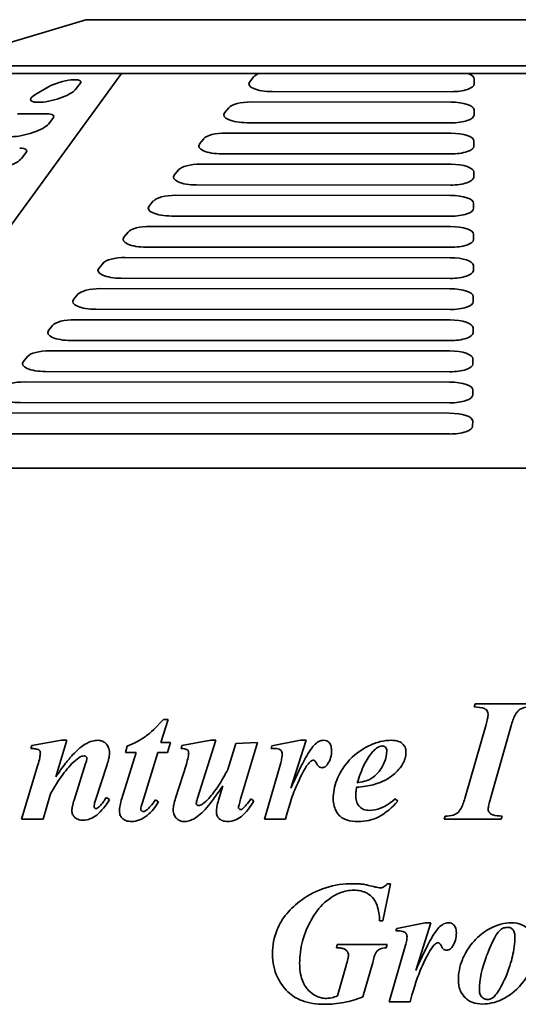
# Model space of a CAD drawing. Header units: millimetres. Extents: x 202 to 638, y 164 to 430.
# Tile 4 of 9: x 356 to 421, y 302 to 430. Entities that reach past the tile are written whole.
import ezdxf

# ---------------------------------------------------------------- set-up
doc = ezdxf.new("R2010")
doc.units = ezdxf.units.MM
doc.header["$LTSCALE"] = 2
doc.layers.add('Krawędzie widoczne(ISO)', color=7, linetype='Continuous', lineweight=35, true_color=0x262659)

msp = doc.modelspace()

# ---------------------------------------------------------------- linework, layer by layer
at = {"layer": 'Krawędzie widoczne(ISO)'}
for p, q in [((345, 423.9), (365, 429.9)), ((475, 429.9), (365, 429.9)), ((345, 423.9), (495, 423.9)), ((369.65, 422.9), (332.19, 371.6)), ((495, 422.9), (345, 422.9)), ((386.32, 421.82), (386.86, 422.5)), ((358.58, 420.28), (360.16, 421.17)), ((364.25, 421.6), (363.62, 420.79)), ((415.5, 422.22), (415.5, 421.55)), ((412.49, 420.54), (389.21, 420.55)), ((358.86, 419.16), (358.74, 419.16)), ((386.49, 419.2), (412.49, 419.19)), ((356.11, 417.67), (359.89, 417.67)), ((383.04, 417.78), (383.59, 418.46)), ((415.48, 418.17), (415.48, 417.5)), ((360.7, 417.07), (360.12, 416.32)), ((412.47, 416.49), (385.93, 416.5)), ((383.22, 415.16), (412.47, 415.14)), ((379.77, 413.74), (380.32, 414.41)), ((415.46, 414.13), (415.46, 413.46)), ((357.21, 412.6), (356.63, 411.85)), ((412.46, 412.45), (382.66, 412.46)), ((379.94, 411.11), (412.45, 411.1)), ((376.5, 409.7), (377.04, 410.37)), ((415.45, 410.08), (415.44, 409.41)), ((412.44, 408.4), (379.39, 408.42)), ((376.67, 407.07), (412.43, 407.05)), ((373.23, 405.65), (373.77, 406.33)), ((415.43, 406.04), (415.42, 405.37)), ((412.42, 404.36), (376.12, 404.37)), ((369.95, 401.61), (370.5, 402.28)), ((373.4, 403.03), (412.41, 403.01)), ((415.41, 401.99), (415.41, 401.32)), ((412.4, 400.31), (372.84, 400.33)), ((366.68, 397.57), (367.23, 398.24)), ((370.12, 398.98), (412.39, 398.96)), ((415.39, 397.95), (415.39, 397.28)), ((412.38, 396.27), (369.57, 396.29)), ((366.85, 394.94), (412.38, 394.92)), ((363.41, 393.52), (363.95, 394.2)), ((415.37, 393.91), (415.37, 393.23)), ((412.36, 392.22), (366.3, 392.25)), ((363.58, 390.9), (412.36, 390.87)), ((360.13, 389.48), (360.68, 390.15)), ((415.35, 389.86), (415.35, 389.19)), ((412.35, 388.18), (363.02, 388.2)), ((360.31, 386.86), (412.34, 386.83)), ((356.86, 385.44), (357.41, 386.11)), ((415.33, 385.82), (415.33, 385.14)), ((412.33, 384.13), (359.75, 384.16)), ((357.03, 382.81), (412.32, 382.78)), ((415.32, 381.77), (415.31, 381.1)), ((412.31, 380.09), (356.48, 380.12)), ((353.76, 378.77), (412.3, 378.74)), ((415.3, 377.73), (415.29, 377.05)), ((412.29, 376.04), (353.21, 376.07)), ((507.81, 371.6), (332.19, 371.6)), ((415.62, 340.97), (415.49, 340.56)), ((422.96, 340.97), (415.62, 340.97)), ((374.75, 335.92), (375.69, 338.93)), ((375.69, 338.93), (375.09, 338.93)), ((417.04, 338.27), (414.28, 328.66)), ((417.63, 328.66), (420.36, 338.27)), ((357.98, 335.56), (357.86, 335.14)), ((361.82, 336.22), (357.98, 335.56)), ((361.08, 331.48), (362.52, 336.22)), ((362.52, 336.22), (361.82, 336.22)), ((370.35, 335.46), (370.14, 334.64)), ((375.99, 335.92), (374.75, 335.92)), ((375.61, 334.64), (375.99, 335.92)), ((377.49, 335.56), (377.39, 335.14)), ((381.23, 336.22), (377.49, 335.56)), ((379.53, 328.71), (381.89, 336.22)), ((381.89, 336.22), (381.23, 336.22)), ((384.51, 335.82), (383.47, 332.44)), ((387.32, 335.92), (384.51, 335.82)), ((385.12, 328.56), (387.32, 335.92)), ((389.2, 335.49), (389.1, 335.17)), ((392.9, 336.22), (389.2, 335.49)), ((391.67, 330.01), (393.63, 336.22)), ((393.63, 336.22), (392.9, 336.22)), ((371.55, 334.64), (369.67, 328.65)), ((370.14, 334.64), (371.55, 334.64)), ((372.35, 328.15), (374.36, 334.64)), ((374.36, 334.64), (375.61, 334.64)), ((358.77, 333.05), (356.62, 325.97)), ((364.97, 333.2), (363.46, 328.45)), ((366.25, 328.42), (367.76, 333.07)), ((378.07, 333.12), (376.67, 328.7)), ((390.34, 333.29), (388.23, 325.97)), ((382.81, 330.3), (382.26, 328.43)), ((359.45, 325.97), (360.41, 329.25)), ((368.08, 328.53), (367.66, 328.77)), ((374.43, 328.22), (374.04, 328.47)), ((386.84, 328.34), (386.46, 328.6)), ((405.57, 328.32), (405.24, 328.6)), ((356.62, 325.97), (359.45, 325.97)), ((388.23, 325.97), (390.94, 325.97)), ((411.71, 326.37), (411.59, 325.97)), ((411.59, 325.97), (419.02, 325.97)), ((419.02, 325.97), (419.13, 326.37)), ((403.6, 312.77), (404.62, 317.58)), ((404.62, 317.58), (404.22, 317.58)), ((403.2, 312.77), (403.6, 312.77)), ((409.12, 312.5), (405.42, 311.76)), ((407.9, 306.28), (409.86, 312.5)), ((409.86, 312.5), (409.12, 312.5)), ((405.42, 311.76), (405.32, 311.44)), ((397.7, 309.66), (397.59, 309.25)), ((404.16, 309.66), (397.7, 309.66)), ((404.05, 309.25), (404.16, 309.66)), ((406.56, 309.57), (404.45, 302.24)), ((401, 302.87), (402.3, 307.34)), ((398.85, 306.96), (397.73, 302.99)), ((404.45, 302.24), (407.16, 302.24))]:
    msp.add_line(p, q, dxfattribs=at)
for centre, major_axis, ratio, start_param, end_param in [((389.76, 422.23), (-3, 0), 0.337073, 5.56226, 6.01682), ((412.5, 422.22), (3, 0), 0.337073, 6.281648, 7.019736), ((361.92, 421.17), (2.41, 0.68), 0.263396, 5.937151, 8.602068), ((389.21, 421.56), (-3, 0), 0.337073, 6.01682, 7.852444), ((412.5, 421.55), (3, 0), 0.337073, 4.710851, 6.281648), ((360.7, 420.28), (-2.89, -0.82), 0.263396, 5.460475, 7.031271), ((360.83, 420.28), (2.89, 0.82), 0.263396, 3.889679, 5.937151), ((386.48, 418.19), (-3, 0), 0.337073, 4.710851, 6.01682), ((412.48, 418.18), (3, 0), 0.337073, 6.281648, 7.852444), ((357.92, 416.56), (2.89, 0.82), 0.263396, 5.937151, 7.031271), ((385.94, 417.52), (-3, 0), 0.337073, 6.01682, 7.852444), ((412.48, 417.5), (3, 0), 0.337073, 4.710851, 6.281648), ((357.33, 415.81), (2.89, 0.82), 0.263396, 3.889679, 5.937151), ((383.21, 414.15), (-3, 0), 0.337073, 4.710851, 6.01682), ((412.46, 414.13), (3, 0), 0.337073, 6.281648, 7.852444), ((382.67, 413.47), (-3, 0), 0.337073, 6.01682, 7.852444), ((412.46, 413.46), (3, 0), 0.337073, 4.710851, 6.281648), ((354.42, 412.09), (2.89, 0.82), 0.263396, 5.937151, 7.031271), ((353.84, 411.34), (2.89, 0.82), 0.263396, 3.889679, 5.937151), ((379.94, 410.1), (-3, 0), 0.337073, 4.710851, 6.01682), ((412.45, 410.09), (3, 0), 0.337073, 6.281648, 7.852444), ((379.39, 409.43), (-3, 0), 0.337073, 6.01682, 7.852444), ((412.44, 409.41), (3, 0), 0.337073, 4.710851, 6.281648), ((376.67, 406.06), (-3, 0), 0.337073, 4.710851, 6.01682), ((412.43, 406.04), (3, 0), 0.337073, 6.281648, 7.852444), ((376.12, 405.39), (-3, 0), 0.337073, 6.01682, 7.852444), ((412.42, 405.37), (3, 0), 0.337073, 4.710851, 6.281648), ((373.39, 402.02), (-3, 0), 0.337073, 4.710851, 6.01682), ((412.41, 402), (3, 0), 0.337073, 6.281648, 7.852444), ((372.85, 401.34), (-3, 0), 0.337073, 6.01682, 7.852444), ((412.41, 401.32), (3, 0), 0.337073, 4.710851, 6.281648), ((370.12, 397.97), (-3, 0), 0.337073, 4.710851, 6.01682), ((412.39, 397.95), (3, 0), 0.337073, 6.281648, 7.852444), ((369.57, 397.3), (-3, 0), 0.337073, 6.01682, 7.852444), ((412.39, 397.28), (3, 0), 0.337073, 4.710851, 6.281648), ((366.85, 393.93), (-3, 0), 0.337073, 4.710851, 6.01682), ((412.37, 393.91), (3, 0), 0.337073, 6.281648, 7.852444), ((366.3, 393.26), (-3, 0), 0.337073, 6.01682, 7.852444), ((412.37, 393.23), (3, 0), 0.337073, 4.710851, 6.281648), ((363.57, 389.89), (-3, 0), 0.337073, 4.710851, 6.01682), ((412.35, 389.86), (3, 0), 0.337073, 6.281648, 7.852444), ((363.03, 389.21), (-3, 0), 0.337073, 6.01682, 7.852444), ((412.35, 389.19), (3, 0), 0.337073, 4.710851, 6.281648), ((360.3, 385.84), (-3, 0), 0.337073, 4.710851, 6.01682), ((412.33, 385.82), (3, 0), 0.337073, 6.281648, 7.852444), ((359.76, 385.17), (-3, 0), 0.337073, 6.01682, 7.852444), ((412.33, 385.14), (3, 0), 0.337073, 4.710851, 6.281648), ((357.03, 381.8), (-3, 0), 0.337073, 4.710851, 6.01682), ((412.32, 381.77), (3, 0), 0.337073, 6.281648, 7.852444), ((356.48, 381.13), (-3, 0), 0.337073, 6.01682, 7.852444), ((412.31, 381.1), (3, 0), 0.337073, 4.710851, 6.281648), ((412.3, 377.73), (3, 0), 0.337073, 6.281648, 7.852444), ((412.29, 377.05), (3, 0), 0.337073, 4.710851, 6.281648)]:
    msp.add_ellipse(centre, major_axis=major_axis, ratio=ratio, start_param=start_param, end_param=end_param, dxfattribs=at)
for points, knots in [([(415.49, 340.56), (415.93, 340.53), (416.5, 340.48), (416.89, 340.32), (416.98, 340.27), (417.15, 340.1), (417.2, 340.03), (417.28, 339.83), (417.3, 339.72), (417.3, 339.61)], [-0.3186564, -0.3186564, -0.3186564, -0.3186564, -0.103767, -0.103767, -0.0629254, -0.0629254, -0.0340577, -0.0340577, 0, 0, 0, 0]), ([(420.36, 338.27), (420.5, 338.77), (420.68, 339.27), (421.01, 339.81), (421.12, 339.97), (421.36, 340.18), (421.53, 340.31), (422.12, 340.52), (422.47, 340.56), (422.81, 340.56)], [-0.5830742, -0.5830742, -0.5830742, -0.5830742, -0.3018578, -0.3018578, -0.1873696, -0.1873696, -0.1018811, -0.1018811, 0, 0, 0, 0]), ([(417.3, 339.61), (417.3, 339.43), (417.27, 339.22), (417.18, 338.79), (417.11, 338.52), (417.04, 338.27)], [-0.1310714, -0.1310714, -0.1310714, -0.1310714, -0.0775972, -0.0775972, 0, 0, 0, 0]), ([(375.09, 338.93), (373.78, 337.48), (373.04, 336.92), (371.97, 336.17), (371.17, 335.78), (370.35, 335.46)], [-0.3903069, -0.3903069, -0.3903069, -0.3903069, -0.2631193, -0.2631193, 0, 0, 0, 0]), ([(366.57, 336.22), (366.34, 336.22), (366.1, 336.19), (365.52, 336.03), (365.23, 335.88), (364.56, 335.54), (363.93, 335), (363.28, 334.32)], [-0.3734194, -0.3734194, -0.3734194, -0.3734194, -0.3382784, -0.3382784, -0.2831867, -0.2831867, 0, 0, 0, 0]), ([(368.06, 334.56), (368.06, 334.69), (368.05, 334.83), (368, 335.09), (367.96, 335.21), (367.83, 335.51), (367.71, 335.68), (367.42, 335.95), (367.28, 336.05), (366.94, 336.19), (366.76, 336.22), (366.57, 336.22)], [-0.2604942, -0.2604942, -0.2604942, -0.2604942, -0.2163297, -0.2163297, -0.1753634, -0.1753634, -0.109322, -0.109322, -0.0559933, -0.0559933, 0, 0, 0, 0]), ([(394.69, 335.6), (394.27, 335.16), (393.79, 334.34), (392.82, 332.56), (392.18, 331.17), (391.67, 330.01)], [-0.6048118, -0.6048118, -0.6048118, -0.6048118, -0.3801535, -0.3801535, 0, 0, 0, 0]), ([(395.94, 336.22), (395.83, 336.22), (395.72, 336.21), (395.5, 336.16), (395.4, 336.12), (395.07, 335.95), (394.86, 335.78), (394.69, 335.6)], [-0.143511, -0.143511, -0.143511, -0.143511, -0.1109006, -0.1109006, -0.0771003, -0.0771003, 0, 0, 0, 0]), ([(396.95, 334.92), (396.95, 335.05), (396.94, 335.18), (396.9, 335.42), (396.87, 335.53), (396.76, 335.79), (396.67, 335.89), (396.52, 336.04), (396.42, 336.11), (396.2, 336.2), (396.07, 336.22), (395.94, 336.22)], [-0.1455186, -0.1455186, -0.1455186, -0.1455186, -0.12344, -0.12344, -0.1042322, -0.1042322, -0.073926, -0.073926, -0.0392503, -0.0392503, 0, 0, 0, 0]), ([(404.75, 336.22), (404.25, 336.22), (403.76, 336.16), (402.78, 335.92), (402.29, 335.74), (401.14, 335.19), (400.18, 334.62), (398.37, 332.69), (397.88, 331.66), (397.33, 330.24), (397.16, 329.43), (397.16, 328.59)], [-0.9215695, -0.9215695, -0.9215695, -0.9215695, -0.7916345, -0.7916345, -0.6548709, -0.6548709, -0.458007, -0.458007, -0.2515994, -0.2515994, 0, 0, 0, 0]), ([(402.33, 334.75), (402.47, 334.91), (402.63, 335.06), (402.92, 335.28), (403.06, 335.37), (403.32, 335.47), (403.42, 335.49), (403.52, 335.49)], [-0.1423145, -0.1423145, -0.1423145, -0.1423145, -0.0802018, -0.0802018, -0.0313053, -0.0313053, 0, 0, 0, 0]), ([(403.52, 335.49), (403.61, 335.49), (403.69, 335.47), (403.85, 335.41), (403.91, 335.37), (403.99, 335.28), (404.05, 335.22), (404.12, 335.03), (404.13, 334.93), (404.13, 334.83)], [-0.1599374, -0.1599374, -0.1599374, -0.1599374, -0.106922, -0.106922, -0.0608274, -0.0608274, -0.0303321, -0.0303321, 0, 0, 0, 0]), ([(406.63, 334.67), (406.63, 334.78), (406.62, 334.89), (406.58, 335.11), (406.55, 335.21), (406.42, 335.49), (406.31, 335.64), (406.08, 335.85), (405.93, 335.98), (405.37, 336.19), (405.05, 336.22), (404.75, 336.22)], [-0.5134846, -0.5134846, -0.5134846, -0.5134846, -0.4224433, -0.4224433, -0.3360336, -0.3360336, -0.1782002, -0.1782002, -0.0913172, -0.0913172, 0, 0, 0, 0]), ([(357.86, 335.14), (358.07, 335.14), (358.3, 335.14), (358.56, 335.1), (358.67, 335.08), (358.85, 334.99), (358.9, 334.96), (358.98, 334.88), (359.02, 334.84), (359.07, 334.69), (359.09, 334.62), (359.09, 334.54)], [-0.3121078, -0.3121078, -0.3121078, -0.3121078, -0.1562216, -0.1562216, -0.0823162, -0.0823162, -0.0454644, -0.0454644, -0.0226089, -0.0226089, 0, 0, 0, 0]), ([(359.09, 334.54), (359.08, 334.37), (359.04, 334.15), (358.94, 333.66), (358.85, 333.33), (358.77, 333.05)], [-0.1506367, -0.1506367, -0.1506367, -0.1506367, -0.0890886, -0.0890886, 0, 0, 0, 0]), ([(363.28, 334.32), (362.98, 334), (362.63, 333.57), (361.94, 332.67), (361.49, 332.05), (361.08, 331.48)], [-0.3370618, -0.3370618, -0.3370618, -0.3370618, -0.2082179, -0.2082179, 0, 0, 0, 0]), ([(363.64, 333.61), (363.93, 333.86), (364.21, 334.05), (364.56, 334.17), (364.66, 334.19), (364.76, 334.19)], [-0.1109771, -0.1109771, -0.1109771, -0.1109771, -0.0303299, -0.0303299, 0, 0, 0, 0]), ([(364.76, 334.19), (364.79, 334.19), (364.82, 334.19), (364.88, 334.17), (364.91, 334.16), (364.99, 334.12), (365.03, 334.09), (365.08, 334.04), (365.1, 334.01), (365.12, 333.95), (365.13, 333.92), (365.13, 333.88)], [-0.04171339, -0.04171339, -0.04171339, -0.04171339, -0.03606248, -0.03606248, -0.03060448, -0.03060448, -0.02029974, -0.02029974, -0.01005058, -0.01005058, 0, 0, 0, 0]), ([(367.76, 333.07), (367.85, 333.33), (367.93, 333.61), (368.03, 334.1), (368.06, 334.33), (368.06, 334.56)], [-0.150324, -0.150324, -0.150324, -0.150324, -0.0675111, -0.0675111, 0, 0, 0, 0]), ([(377.39, 335.14), (377.53, 335.14), (377.68, 335.14), (377.93, 335.1), (378, 335.08), (378.13, 335.01), (378.19, 334.97), (378.29, 334.87), (378.32, 334.82), (378.36, 334.71), (378.37, 334.65), (378.37, 334.58)], [-0.0729486, -0.0729486, -0.0729486, -0.0729486, -0.05739529, -0.05739529, -0.0445564, -0.0445564, -0.03272107, -0.03272107, -0.02030351, -0.02030351, 0, 0, 0, 0]), ([(378.37, 334.58), (378.37, 334.44), (378.34, 334.23), (378.24, 333.74), (378.15, 333.41), (378.07, 333.12)], [-0.1511816, -0.1511816, -0.1511816, -0.1511816, -0.0881669, -0.0881669, 0, 0, 0, 0]), ([(389.1, 335.17), (389.31, 335.17), (389.58, 335.16), (389.94, 335.12), (390.04, 335.1), (390.23, 335.01), (390.31, 334.96), (390.43, 334.83), (390.47, 334.77), (390.53, 334.6), (390.54, 334.49), (390.54, 334.38)], [-0.1527813, -0.1527813, -0.1527813, -0.1527813, -0.1115019, -0.1115019, -0.0814915, -0.0814915, -0.0542946, -0.0542946, -0.0312421, -0.0312421, 0, 0, 0, 0]), ([(390.54, 334.38), (390.54, 334.28), (390.52, 334.13), (390.45, 333.76), (390.39, 333.51), (390.34, 333.29)], [-0.112283, -0.112283, -0.112283, -0.112283, -0.0659778, -0.0659778, 0, 0, 0, 0]), ([(396.44, 333.12), (396.61, 333.37), (396.74, 333.65), (396.92, 334.26), (396.95, 334.59), (396.95, 334.92)], [-0.1912572, -0.1912572, -0.1912572, -0.1912572, -0.0996119, -0.0996119, 0, 0, 0, 0]), ([(404.13, 334.83), (404.13, 334.34), (404.01, 333.85), (403.69, 333.08), (403.42, 332.5), (402.8, 331.8), (402.46, 331.45), (401.78, 331.06), (401.34, 330.85), (400.3, 330.7)], [-4.658826, -4.658826, -4.658826, -4.658826, -2.439268, -2.439268, -0.873718, -0.873718, -0.31479, -0.31479, 0, 0, 0, 0]), ([(400.3, 330.7), (400.54, 331.5), (400.84, 332.32), (401.51, 333.66), (401.88, 334.26), (402.33, 334.75)], [-0.4528013, -0.4528013, -0.4528013, -0.4528013, -0.2015384, -0.2015384, 0, 0, 0, 0]), ([(406.17, 333.1), (406.32, 333.34), (406.44, 333.6), (406.6, 334.13), (406.63, 334.4), (406.63, 334.67)], [-0.1666171, -0.1666171, -0.1666171, -0.1666171, -0.0813452, -0.0813452, 0, 0, 0, 0]), ([(360.41, 329.25), (360.88, 330.12), (361.41, 330.99), (362.49, 332.44), (363.03, 333.07), (363.64, 333.61)], [-0.5410213, -0.5410213, -0.5410213, -0.5410213, -0.2438956, -0.2438956, 0, 0, 0, 0]), ([(365.13, 333.88), (365.13, 333.8), (365.11, 333.7), (365.06, 333.47), (365.01, 333.32), (364.97, 333.2)], [-0.07008791, -0.07008791, -0.07008791, -0.07008791, -0.04067402, -0.04067402, 0, 0, 0, 0]), ([(390.94, 325.97), (391.61, 328.36), (391.88, 329.08), (392.38, 330.3), (392.99, 331.72), (393.8, 333.06), (394.02, 333.28), (394.21, 333.46), (394.28, 333.52), (394.36, 333.56)], [-0.2408427, -0.2408427, -0.2408427, -0.2408427, -0.1423866, -0.1423866, -0.0683953, -0.0683953, -0.0251893, -0.0251893, 0, 0, 0, 0]), ([(394.36, 333.56), (394.39, 333.58), (394.43, 333.6), (394.51, 333.62), (394.54, 333.62), (394.58, 333.62)], [-0.02300102, -0.02300102, -0.02300102, -0.02300102, -0.01054711, -0.01054711, 0, 0, 0, 0]), ([(394.58, 333.62), (394.6, 333.62), (394.62, 333.62), (394.67, 333.61), (394.7, 333.6), (394.73, 333.57), (394.76, 333.56), (394.84, 333.49), (394.93, 333.33), (395.09, 333.03), (395.14, 332.93), (395.29, 332.79), (395.36, 332.74), (395.53, 332.67), (395.62, 332.66), (395.72, 332.66)], [-0.4283524, -0.4283524, -0.4283524, -0.4283524, -0.3726332, -0.3726332, -0.3141802, -0.3141802, -0.2677275, -0.2677275, -0.0924054, -0.0924054, -0.0536833, -0.0536833, -0.0285995, -0.0285995, 0, 0, 0, 0]), ([(395.72, 332.66), (395.78, 332.66), (395.85, 332.67), (395.98, 332.71), (396.04, 332.74), (396.23, 332.86), (396.35, 332.99), (396.44, 333.12)], [-0.08928549, -0.08928549, -0.08928549, -0.08928549, -0.06920544, -0.06920544, -0.04851884, -0.04851884, 0, 0, 0, 0]), ([(402.37, 330.45), (403.69, 330.81), (404.46, 331.34), (405.33, 331.97), (405.8, 332.49), (406.17, 333.1)], [-0.3214661, -0.3214661, -0.3214661, -0.3214661, -0.2129951, -0.2129951, 0, 0, 0, 0]), ([(383.47, 332.44), (383.08, 331.7), (382.65, 330.95), (381.83, 329.7), (381.42, 329.14), (380.97, 328.65)], [-0.4485668, -0.4485668, -0.4485668, -0.4485668, -0.1981582, -0.1981582, 0, 0, 0, 0]), ([(380.74, 327.49), (381.01, 327.79), (381.34, 328.23), (381.99, 329.11), (382.43, 329.74), (382.81, 330.3)], [-0.3247992, -0.3247992, -0.3247992, -0.3247992, -0.2041363, -0.2041363, 0, 0, 0, 0]), ([(400.2, 330.12), (400.6, 330.15), (401.02, 330.2), (401.73, 330.31), (402.07, 330.37), (402.37, 330.45)], [-0.2161731, -0.2161731, -0.2161731, -0.2161731, -0.0946575, -0.0946575, 0, 0, 0, 0]), ([(400.1, 328.93), (400.1, 329.1), (400.11, 329.29), (400.15, 329.68), (400.17, 329.9), (400.2, 330.12)], [-0.1174417, -0.1174417, -0.1174417, -0.1174417, -0.065431, -0.065431, 0, 0, 0, 0]), ([(363.46, 328.45), (363.38, 328.2), (363.3, 327.91), (363.21, 327.47), (363.18, 327.25), (363.18, 327.07)], [-0.1371871, -0.1371871, -0.1371871, -0.1371871, -0.0556185, -0.0556185, 0, 0, 0, 0]), ([(364.65, 325.83), (364.96, 325.83), (365.25, 325.89), (365.85, 326.12), (366.14, 326.3), (367.05, 327.01), (367.61, 327.74), (368.08, 328.53)], [-0.4924265, -0.4924265, -0.4924265, -0.4924265, -0.3888246, -0.3888246, -0.2752162, -0.2752162, 0, 0, 0, 0]), ([(366.06, 327.62), (366.06, 327.7), (366.08, 327.82), (366.15, 328.07), (366.2, 328.26), (366.25, 328.42)], [-0.07774042, -0.07774042, -0.07774042, -0.07774042, -0.04913916, -0.04913916, 0, 0, 0, 0]), ([(367.35, 328.32), (367.22, 328.14), (367.09, 327.97), (366.82, 327.67), (366.69, 327.54), (366.55, 327.42)], [-0.1193641, -0.1193641, -0.1193641, -0.1193641, -0.0547211, -0.0547211, 0, 0, 0, 0]), ([(367.66, 328.77), (367.6, 328.69), (367.54, 328.59), (367.43, 328.45), (367.38, 328.38), (367.35, 328.32)], [-0.05341592, -0.05341592, -0.05341592, -0.05341592, -0.02135259, -0.02135259, 0, 0, 0, 0]), ([(369.67, 328.65), (369.58, 328.35), (369.5, 328.04), (369.4, 327.5), (369.37, 327.25), (369.37, 327.01)], [-0.1649419, -0.1649419, -0.1649419, -0.1649419, -0.0719967, -0.0719967, 0, 0, 0, 0]), ([(370.95, 325.66), (371.3, 325.66), (371.64, 325.73), (372.29, 325.99), (372.65, 326.19), (373.58, 326.92), (374.05, 327.57), (374.43, 328.22)], [-0.4836352, -0.4836352, -0.4836352, -0.4836352, -0.354962, -0.354962, -0.2253843, -0.2253843, 0, 0, 0, 0]), ([(372.15, 327.23), (372.15, 327.35), (372.17, 327.49), (372.24, 327.79), (372.29, 327.98), (372.35, 328.15)], [-0.09088489, -0.09088489, -0.09088489, -0.09088489, -0.05350548, -0.05350548, 0, 0, 0, 0]), ([(374.04, 328.47), (373.84, 328.19), (373.63, 327.9), (373.24, 327.47), (373.05, 327.27), (372.86, 327.12)], [-0.1752937, -0.1752937, -0.1752937, -0.1752937, -0.0739701, -0.0739701, 0, 0, 0, 0]), ([(376.67, 328.7), (376.58, 328.42), (376.49, 328.13), (376.39, 327.63), (376.35, 327.4), (376.35, 327.18)], [-0.1525634, -0.1525634, -0.1525634, -0.1525634, -0.0649468, -0.0649468, 0, 0, 0, 0]), ([(379.36, 327.99), (379.36, 328.06), (379.37, 328.16), (379.43, 328.41), (379.48, 328.57), (379.53, 328.71)], [-0.07557378, -0.07557378, -0.07557378, -0.07557378, -0.04384669, -0.04384669, 0, 0, 0, 0]), ([(379.43, 327.83), (379.42, 327.84), (379.4, 327.85), (379.38, 327.88), (379.38, 327.89), (379.36, 327.93), (379.36, 327.96), (379.36, 327.99)], [-0.01828293, -0.01828293, -0.01828293, -0.01828293, -0.01328059, -0.01328059, -0.00848226, -0.00848226, 0, 0, 0, 0]), ([(379.64, 327.74), (379.6, 327.74), (379.56, 327.75), (379.49, 327.78), (379.46, 327.8), (379.43, 327.83)], [-0.02341188, -0.02341188, -0.02341188, -0.02341188, -0.0116781, -0.0116781, 0, 0, 0, 0]), ([(380.97, 328.65), (380.77, 328.42), (380.51, 328.18), (380.14, 327.91), (380.01, 327.83), (379.79, 327.76), (379.72, 327.74), (379.64, 327.74)], [-0.1603226, -0.1603226, -0.1603226, -0.1603226, -0.0674922, -0.0674922, -0.0236637, -0.0236637, 0, 0, 0, 0]), ([(382.26, 328.43), (382.17, 328.16), (382.09, 327.87), (382, 327.38), (381.97, 327.14), (381.97, 326.92)], [-0.151763, -0.151763, -0.151763, -0.151763, -0.0663501, -0.0663501, 0, 0, 0, 0]), ([(383.45, 325.66), (383.76, 325.66), (384.06, 325.72), (384.67, 325.95), (384.96, 326.12), (385.85, 326.83), (386.39, 327.56), (386.84, 328.34)], [-0.48989, -0.48989, -0.48989, -0.48989, -0.3847761, -0.3847761, -0.2714638, -0.2714638, 0, 0, 0, 0]), ([(384.85, 327.49), (384.85, 327.53), (384.87, 327.65), (384.97, 328.05), (385.05, 328.34), (385.12, 328.56)], [-0.1202373, -0.1202373, -0.1202373, -0.1202373, -0.0685354, -0.0685354, 0, 0, 0, 0]), ([(386.46, 328.6), (386.28, 328.34), (386.07, 328.06), (385.72, 327.64), (385.55, 327.47), (385.4, 327.35)], [-0.1404729, -0.1404729, -0.1404729, -0.1404729, -0.0586963, -0.0586963, 0, 0, 0, 0]), ([(397.16, 328.59), (397.16, 328.28), (397.2, 327.97), (397.37, 327.38), (397.49, 327.11), (397.87, 326.5), (398.07, 326.33), (398.34, 326.1), (398.61, 325.96), (399.38, 325.71), (399.92, 325.66), (400.42, 325.66)], [-0.2766228, -0.2766228, -0.2766228, -0.2766228, -0.2659612, -0.2659612, -0.2555828, -0.2555828, -0.2414743, -0.2414743, -0.1511174, -0.1511174, 0, 0, 0, 0]), ([(401.87, 327.11), (401.61, 327.11), (401.35, 327.14), (400.91, 327.33), (400.74, 327.44), (400.48, 327.71), (400.34, 327.88), (400.14, 328.38), (400.1, 328.66), (400.1, 328.93)], [-0.3901597, -0.3901597, -0.3901597, -0.3901597, -0.2643134, -0.2643134, -0.1618634, -0.1618634, -0.0822611, -0.0822611, 0, 0, 0, 0]), ([(400.42, 325.66), (400.89, 325.66), (401.36, 325.71), (402.35, 325.93), (402.77, 326.11), (403.98, 326.73), (404.82, 327.48), (405.57, 328.32)], [-0.5584272, -0.5584272, -0.5584272, -0.5584272, -0.4564097, -0.4564097, -0.3377035, -0.3377035, 0, 0, 0, 0]), ([(405.24, 328.6), (404.26, 327.81), (403.66, 327.52), (402.85, 327.21), (402.37, 327.11), (401.87, 327.11)], [-0.2621574, -0.2621574, -0.2621574, -0.2621574, -0.149412, -0.149412, 0, 0, 0, 0]), ([(414.28, 328.66), (414.13, 328.15), (413.95, 327.64), (413.55, 326.98), (413.41, 326.85), (413.18, 326.66), (412.99, 326.57), (412.45, 326.4), (412.07, 326.37), (411.71, 326.37)], [-0.2399925, -0.2399925, -0.2399925, -0.2399925, -0.1977232, -0.1977232, -0.1686238, -0.1686238, -0.107119, -0.107119, 0, 0, 0, 0]), ([(417.32, 327.3), (417.32, 327.43), (417.35, 327.61), (417.46, 328.08), (417.55, 328.4), (417.63, 328.66)], [-0.1452985, -0.1452985, -0.1452985, -0.1452985, -0.0828167, -0.0828167, 0, 0, 0, 0]), ([(363.18, 327.07), (363.18, 326.98), (363.19, 326.9), (363.22, 326.74), (363.24, 326.66), (363.34, 326.44), (363.43, 326.32), (363.62, 326.13), (363.75, 326.03), (364.18, 325.86), (364.42, 325.83), (364.65, 325.83)], [-0.3335954, -0.3335954, -0.3335954, -0.3335954, -0.2823116, -0.2823116, -0.2332538, -0.2332538, -0.1369636, -0.1369636, -0.0701397, -0.0701397, 0, 0, 0, 0]), ([(366.32, 327.33), (366.3, 327.33), (366.29, 327.33), (366.26, 327.34), (366.24, 327.34), (366.19, 327.37), (366.16, 327.4), (366.12, 327.45), (366.09, 327.48), (366.07, 327.55), (366.06, 327.58), (366.06, 327.62)], [-0.0397436, -0.0397436, -0.0397436, -0.0397436, -0.03611098, -0.03611098, -0.03224237, -0.03224237, -0.02243583, -0.02243583, -0.01085752, -0.01085752, 0, 0, 0, 0]), ([(366.55, 327.42), (366.51, 327.39), (366.46, 327.36), (366.38, 327.33), (366.35, 327.33), (366.32, 327.33)], [-0.0256739, -0.0256739, -0.0256739, -0.0256739, -0.01019743, -0.01019743, 0, 0, 0, 0]), ([(369.37, 327.01), (369.37, 326.91), (369.38, 326.81), (369.41, 326.63), (369.44, 326.54), (369.54, 326.31), (369.64, 326.17), (369.84, 325.98), (369.98, 325.87), (370.44, 325.69), (370.7, 325.66), (370.95, 325.66)], [-0.3798708, -0.3798708, -0.3798708, -0.3798708, -0.3167644, -0.3167644, -0.257073, -0.257073, -0.1475198, -0.1475198, -0.0756707, -0.0756707, 0, 0, 0, 0]), ([(372.47, 326.96), (372.44, 326.96), (372.41, 326.96), (372.36, 326.97), (372.33, 326.98), (372.27, 327.02), (372.24, 327.04), (372.19, 327.09), (372.18, 327.11), (372.15, 327.17), (372.15, 327.2), (372.15, 327.23)], [-0.04327161, -0.04327161, -0.04327161, -0.04327161, -0.03603315, -0.03603315, -0.02889637, -0.02889637, -0.0179147, -0.0179147, -0.00897511, -0.00897511, 0, 0, 0, 0]), ([(372.86, 327.12), (372.8, 327.07), (372.73, 327.02), (372.6, 326.97), (372.53, 326.96), (372.47, 326.96)], [-0.04331916, -0.04331916, -0.04331916, -0.04331916, -0.01945276, -0.01945276, 0, 0, 0, 0]), ([(376.35, 327.18), (376.35, 327.06), (376.36, 326.95), (376.41, 326.72), (376.44, 326.62), (376.56, 326.34), (376.67, 326.19), (376.94, 325.93), (377.08, 325.83), (377.42, 325.69), (377.6, 325.66), (377.79, 325.66)], [-0.2356347, -0.2356347, -0.2356347, -0.2356347, -0.2004931, -0.2004931, -0.167506, -0.167506, -0.1089812, -0.1089812, -0.0558893, -0.0558893, 0, 0, 0, 0]), ([(377.79, 325.66), (378, 325.66), (378.21, 325.69), (378.73, 325.84), (378.98, 325.98), (379.55, 326.29), (380.12, 326.8), (380.74, 327.49)], [-0.3674908, -0.3674908, -0.3674908, -0.3674908, -0.33269, -0.33269, -0.2785867, -0.2785867, 0, 0, 0, 0]), ([(381.97, 326.92), (381.97, 326.83), (381.97, 326.74), (382.01, 326.57), (382.03, 326.49), (382.12, 326.28), (382.21, 326.16), (382.41, 325.96), (382.55, 325.85), (382.97, 325.69), (383.21, 325.66), (383.45, 325.66)], [-0.2853374, -0.2853374, -0.2853374, -0.2853374, -0.2439293, -0.2439293, -0.2049661, -0.2049661, -0.1346503, -0.1346503, -0.0713269, -0.0713269, 0, 0, 0, 0]), ([(385.1, 327.22), (385.09, 327.22), (385.07, 327.22), (385.03, 327.23), (385.02, 327.23), (384.98, 327.25), (384.95, 327.28), (384.89, 327.35), (384.87, 327.38), (384.85, 327.44), (384.85, 327.46), (384.85, 327.49)], [-0.05758768, -0.05758768, -0.05758768, -0.05758768, -0.04642228, -0.04642228, -0.03509274, -0.03509274, -0.01816288, -0.01816288, -0.00753721, -0.00753721, 0, 0, 0, 0]), ([(385.4, 327.35), (385.35, 327.3), (385.29, 327.26), (385.19, 327.22), (385.15, 327.22), (385.1, 327.22)], [-0.03314115, -0.03314115, -0.03314115, -0.03314115, -0.01293166, -0.01293166, 0, 0, 0, 0]), ([(417.64, 326.68), (417.58, 326.72), (417.53, 326.76), (417.44, 326.87), (417.4, 326.93), (417.34, 327.09), (417.32, 327.2), (417.32, 327.3)], [-0.07368382, -0.07368382, -0.07368382, -0.07368382, -0.05221686, -0.05221686, -0.0316859, -0.0316859, 0, 0, 0, 0]), ([(419.13, 326.37), (418.66, 326.38), (418.24, 326.43), (417.84, 326.56), (417.73, 326.61), (417.64, 326.68)], [-0.1291368, -0.1291368, -0.1291368, -0.1291368, -0.0330433, -0.0330433, 0, 0, 0, 0]), ([(399.75, 317.58), (398.54, 317.58), (397.35, 317.42), (395.06, 316.69), (394.01, 316.15), (393.04, 315.45)], [-0.7207551, -0.7207551, -0.7207551, -0.7207551, -0.3578596, -0.3578596, 0, 0, 0, 0]), ([(400.96, 317.52), (400.77, 317.54), (400.57, 317.56), (400.17, 317.58), (399.96, 317.58), (399.75, 317.58)], [-0.1213881, -0.1213881, -0.1213881, -0.1213881, -0.0627556, -0.0627556, 0, 0, 0, 0]), ([(402.39, 317.2), (402.12, 317.27), (401.8, 317.35), (401.36, 317.45), (401.13, 317.5), (400.96, 317.52)], [-0.1395928, -0.1395928, -0.1395928, -0.1395928, -0.0516458, -0.0516458, 0, 0, 0, 0]), ([(404.22, 317.58), (404.14, 317.48), (404.04, 317.38), (403.85, 317.22), (403.75, 317.16), (403.53, 317.07), (403.42, 317.04), (403.3, 317.04)], [-0.1106456, -0.1106456, -0.1106456, -0.1106456, -0.0700826, -0.0700826, -0.0352526, -0.0352526, 0, 0, 0, 0]), ([(392.8, 307.22), (392.8, 308.2), (392.92, 309.17), (393.47, 311.24), (393.91, 312.16), (394.76, 313.68), (395.33, 314.48), (396.82, 315.82), (397.59, 316.19), (398.63, 316.6), (399.23, 316.73), (399.85, 316.73)], [-0.6887875, -0.6887875, -0.6887875, -0.6887875, -0.5913971, -0.5913971, -0.4771739, -0.4771739, -0.3372354, -0.3372354, -0.1849452, -0.1849452, 0, 0, 0, 0]), ([(399.85, 316.73), (400.16, 316.73), (400.47, 316.7), (401.05, 316.57), (401.32, 316.47), (401.92, 316.14), (402.14, 315.92), (402.54, 315.49), (402.73, 315.13), (403.09, 314.13), (403.18, 313.42), (403.2, 312.77)], [-0.4574488, -0.4574488, -0.4574488, -0.4574488, -0.4132842, -0.4132842, -0.3733833, -0.3733833, -0.3166037, -0.3166037, -0.1971652, -0.1971652, 0, 0, 0, 0]), ([(403.3, 317.04), (403.2, 317.04), (403.07, 317.06), (402.77, 317.12), (402.57, 317.16), (402.39, 317.2)], [-0.08985626, -0.08985626, -0.08985626, -0.08985626, -0.05417692, -0.05417692, 0, 0, 0, 0]), ([(393.04, 315.45), (392.34, 314.94), (391.68, 314.35), (390.61, 313.05), (390.19, 312.37), (389.46, 310.61), (389.27, 309.54), (389.27, 308.44)], [-0.8345341, -0.8345341, -0.8345341, -0.8345341, -0.5719144, -0.5719144, -0.3298706, -0.3298706, 0, 0, 0, 0]), ([(412.16, 312.5), (412.05, 312.5), (411.95, 312.49), (411.73, 312.43), (411.63, 312.39), (411.29, 312.23), (411.09, 312.06), (410.91, 311.87)], [-0.143511, -0.143511, -0.143511, -0.143511, -0.1109006, -0.1109006, -0.0771003, -0.0771003, 0, 0, 0, 0]), ([(413.18, 311.2), (413.18, 311.33), (413.17, 311.46), (413.13, 311.69), (413.1, 311.8), (412.98, 312.06), (412.9, 312.17), (412.74, 312.32), (412.65, 312.38), (412.42, 312.48), (412.29, 312.5), (412.16, 312.5)], [-0.1455186, -0.1455186, -0.1455186, -0.1455186, -0.12344, -0.12344, -0.1042322, -0.1042322, -0.073926, -0.073926, -0.0392503, -0.0392503, 0, 0, 0, 0]), ([(420.34, 312.5), (419.87, 312.5), (419.42, 312.44), (418.4, 312.18), (417.96, 311.97), (416.48, 311.18), (415.73, 310.41), (414.55, 309.01), (414.14, 308.14), (413.61, 306.85), (413.44, 305.95), (413.44, 305.02)], [-0.537094, -0.537094, -0.537094, -0.537094, -0.5207204, -0.5207204, -0.5000257, -0.5000257, -0.4193262, -0.4193262, -0.2790395, -0.2790395, 0, 0, 0, 0]), ([(423.53, 309.37), (423.53, 309.61), (423.51, 309.84), (423.42, 310.3), (423.36, 310.51), (423.08, 311.15), (422.84, 311.43), (422.37, 311.9), (422, 312.1), (421.26, 312.41), (420.81, 312.5), (420.34, 312.5)], [-0.3279797, -0.3279797, -0.3279797, -0.3279797, -0.3059961, -0.3059961, -0.284881, -0.284881, -0.2403476, -0.2403476, -0.1410332, -0.1410332, 0, 0, 0, 0]), ([(405.32, 311.44), (405.53, 311.44), (405.8, 311.44), (406.17, 311.4), (406.27, 311.37), (406.45, 311.29), (406.53, 311.23), (406.65, 311.1), (406.69, 311.04), (406.76, 310.87), (406.77, 310.76), (406.77, 310.66)], [-0.1527813, -0.1527813, -0.1527813, -0.1527813, -0.1115019, -0.1115019, -0.0814915, -0.0814915, -0.0542946, -0.0542946, -0.0312421, -0.0312421, 0, 0, 0, 0]), ([(410.91, 311.87), (410.49, 311.44), (410.01, 310.62), (409.05, 308.83), (408.41, 307.44), (407.9, 306.28)], [-0.6048118, -0.6048118, -0.6048118, -0.6048118, -0.3801535, -0.3801535, 0, 0, 0, 0]), ([(412.66, 309.4), (412.84, 309.65), (412.97, 309.92), (413.14, 310.54), (413.18, 310.87), (413.18, 311.2)], [-0.1912572, -0.1912572, -0.1912572, -0.1912572, -0.0996119, -0.0996119, 0, 0, 0, 0]), ([(416.17, 303.7), (416.17, 305.16), (416.55, 306.66), (417.17, 308.36), (417.73, 309.91), (418.53, 311.16), (418.71, 311.39), (418.9, 311.57)], [-1.71922, -1.71922, -1.71922, -1.71922, -0.390386, -0.390386, -0.076915, -0.076915, 0, 0, 0, 0]), ([(418.9, 311.57), (419.03, 311.68), (419.18, 311.77), (419.52, 311.88), (419.7, 311.91), (419.88, 311.91)], [-0.1071179, -0.1071179, -0.1071179, -0.1071179, -0.0551051, -0.0551051, 0, 0, 0, 0]), ([(419.88, 311.91), (419.94, 311.91), (420, 311.9), (420.11, 311.88), (420.16, 311.86), (420.32, 311.79), (420.41, 311.72), (420.56, 311.56), (420.65, 311.45), (420.78, 311.11), (420.8, 310.9), (420.8, 310.71)], [-0.234656, -0.234656, -0.234656, -0.234656, -0.2045535, -0.2045535, -0.1749139, -0.1749139, -0.1115123, -0.1115123, -0.0585386, -0.0585386, 0, 0, 0, 0]), ([(406.77, 310.66), (406.77, 310.56), (406.75, 310.41), (406.68, 310.03), (406.62, 309.78), (406.56, 309.57)], [-0.112283, -0.112283, -0.112283, -0.112283, -0.0659778, -0.0659778, 0, 0, 0, 0]), ([(407.16, 302.24), (407.83, 304.64), (408.1, 305.36), (408.61, 306.57), (409.22, 307.99), (410.03, 309.34), (410.25, 309.56), (410.43, 309.74), (410.51, 309.8), (410.58, 309.84)], [-0.2408427, -0.2408427, -0.2408427, -0.2408427, -0.1423866, -0.1423866, -0.0683953, -0.0683953, -0.0251893, -0.0251893, 0, 0, 0, 0]), ([(410.58, 309.84), (410.62, 309.86), (410.66, 309.87), (410.73, 309.89), (410.77, 309.9), (410.8, 309.9)], [-0.02300102, -0.02300102, -0.02300102, -0.02300102, -0.01054711, -0.01054711, 0, 0, 0, 0]), ([(410.8, 309.9), (410.83, 309.9), (410.85, 309.9), (410.9, 309.88), (410.92, 309.87), (410.96, 309.85), (410.98, 309.83), (411.06, 309.76), (411.16, 309.6), (411.31, 309.31), (411.37, 309.21), (411.52, 309.06), (411.59, 309.02), (411.75, 308.95), (411.85, 308.93), (411.94, 308.93)], [-0.4283524, -0.4283524, -0.4283524, -0.4283524, -0.3726332, -0.3726332, -0.3141802, -0.3141802, -0.2677275, -0.2677275, -0.0924054, -0.0924054, -0.0536833, -0.0536833, -0.0285995, -0.0285995, 0, 0, 0, 0]), ([(420.8, 310.71), (420.8, 309.83), (420.67, 308.95), (420.32, 307.49), (420.04, 306.47), (419.2, 304.55), (418.76, 303.74), (418.26, 303.07), (418.12, 302.91), (417.98, 302.79)], [-0.7550087, -0.7550087, -0.7550087, -0.7550087, -0.4407297, -0.4407297, -0.2174841, -0.2174841, -0.0544748, -0.0544748, 0, 0, 0, 0]), ([(397.59, 309.25), (397.78, 309.25), (397.97, 309.24), (398.3, 309.19), (398.45, 309.15), (398.64, 309.07), (398.78, 309.01), (398.98, 308.79), (399.04, 308.7), (399.13, 308.5), (399.15, 308.38), (399.15, 308.27)], [-0.3952691, -0.3952691, -0.3952691, -0.3952691, -0.2424308, -0.2424308, -0.1232775, -0.1232775, -0.0671355, -0.0671355, -0.0344321, -0.0344321, 0, 0, 0, 0]), ([(402.64, 308.47), (402.71, 308.6), (402.79, 308.72), (403.01, 308.95), (403.13, 309.02), (403.48, 309.18), (403.76, 309.23), (404.05, 309.25)], [-0.169841, -0.169841, -0.169841, -0.169841, -0.1297479, -0.1297479, -0.0857134, -0.0857134, 0, 0, 0, 0]), ([(411.94, 308.93), (412.01, 308.93), (412.07, 308.94), (412.2, 308.98), (412.27, 309.01), (412.46, 309.14), (412.57, 309.26), (412.66, 309.4)], [-0.08928549, -0.08928549, -0.08928549, -0.08928549, -0.06920544, -0.06920544, -0.04851884, -0.04851884, 0, 0, 0, 0]), ([(416.6, 301.93), (417.01, 301.93), (417.41, 301.98), (418.23, 302.17), (418.63, 302.31), (419.62, 302.77), (420.52, 303.28), (422.3, 305.2), (422.8, 306.26), (423.36, 307.69), (423.53, 308.52), (423.53, 309.37)], [-0.9029244, -0.9029244, -0.9029244, -0.9029244, -0.7823604, -0.7823604, -0.6563802, -0.6563802, -0.4613443, -0.4613443, -0.256789, -0.256789, 0, 0, 0, 0]), ([(389.27, 308.44), (389.27, 307.91), (389.32, 307.38), (389.54, 306.36), (389.7, 305.88), (390.21, 304.8), (390.67, 304.11), (391.83, 302.99), (392.44, 302.63), (394, 302.03), (395.01, 301.9), (396, 301.9)], [-1.04118, -1.04118, -1.04118, -1.04118, -0.874829, -0.874829, -0.715946, -0.715946, -0.500359, -0.500359, -0.297389, -0.297389, 0, 0, 0, 0]), ([(396.28, 302.67), (396.06, 302.67), (395.84, 302.69), (395.42, 302.78), (395.22, 302.85), (394.6, 303.13), (394.24, 303.41), (393.7, 303.99), (393.39, 304.37), (392.89, 305.71), (392.8, 306.48), (392.8, 307.22)], [-0.9872472, -0.9872472, -0.9872472, -0.9872472, -0.8500195, -0.8500195, -0.7151325, -0.7151325, -0.4268695, -0.4268695, -0.2217095, -0.2217095, 0, 0, 0, 0]), ([(399.15, 308.27), (399.15, 308.14), (399.11, 307.95), (399.01, 307.53), (398.93, 307.22), (398.85, 306.96)], [-0.1279405, -0.1279405, -0.1279405, -0.1279405, -0.0803474, -0.0803474, 0, 0, 0, 0]), ([(402.3, 307.34), (402.36, 307.57), (402.43, 307.86), (402.55, 308.25), (402.6, 308.39), (402.64, 308.47)], [-0.06708473, -0.06708473, -0.06708473, -0.06708473, -0.02703579, -0.02703579, 0, 0, 0, 0]), ([(413.44, 305.02), (413.44, 304.76), (413.46, 304.5), (413.57, 304), (413.66, 303.76), (413.95, 303.18), (414.17, 302.92), (414.61, 302.49), (414.9, 302.3), (415.66, 302), (416.13, 301.93), (416.6, 301.93)], [-0.4237257, -0.4237257, -0.4237257, -0.4237257, -0.3724582, -0.3724582, -0.3238144, -0.3238144, -0.2455833, -0.2455833, -0.1399053, -0.1399053, 0, 0, 0, 0]), ([(417.21, 302.52), (417.14, 302.52), (417.08, 302.53), (416.95, 302.56), (416.89, 302.57), (416.71, 302.66), (416.6, 302.74), (416.43, 302.91), (416.33, 303.02), (416.2, 303.35), (416.17, 303.53), (416.17, 303.7)], [-0.2500826, -0.2500826, -0.2500826, -0.2500826, -0.2148656, -0.2148656, -0.1803582, -0.1803582, -0.1072866, -0.1072866, -0.0519704, -0.0519704, 0, 0, 0, 0]), ([(396, 301.9), (396.86, 301.9), (397.71, 301.98), (399.4, 302.3), (400.21, 302.54), (401, 302.87)], [-0.5140464, -0.5140464, -0.5140464, -0.5140464, -0.2556672, -0.2556672, 0, 0, 0, 0]), ([(397.73, 302.99), (397.47, 302.89), (397.21, 302.81), (396.73, 302.7), (396.5, 302.67), (396.28, 302.67)], [-0.1474168, -0.1474168, -0.1474168, -0.1474168, -0.066147, -0.066147, 0, 0, 0, 0]), ([(417.98, 302.79), (417.87, 302.7), (417.76, 302.64), (417.49, 302.54), (417.35, 302.52), (417.21, 302.52)], [-0.08418518, -0.08418518, -0.08418518, -0.08418518, -0.04242551, -0.04242551, 0, 0, 0, 0])]:
    msp.add_open_spline(points, degree=3, knots=knots, dxfattribs=at)

doc.saveas('drawing.dxf')
